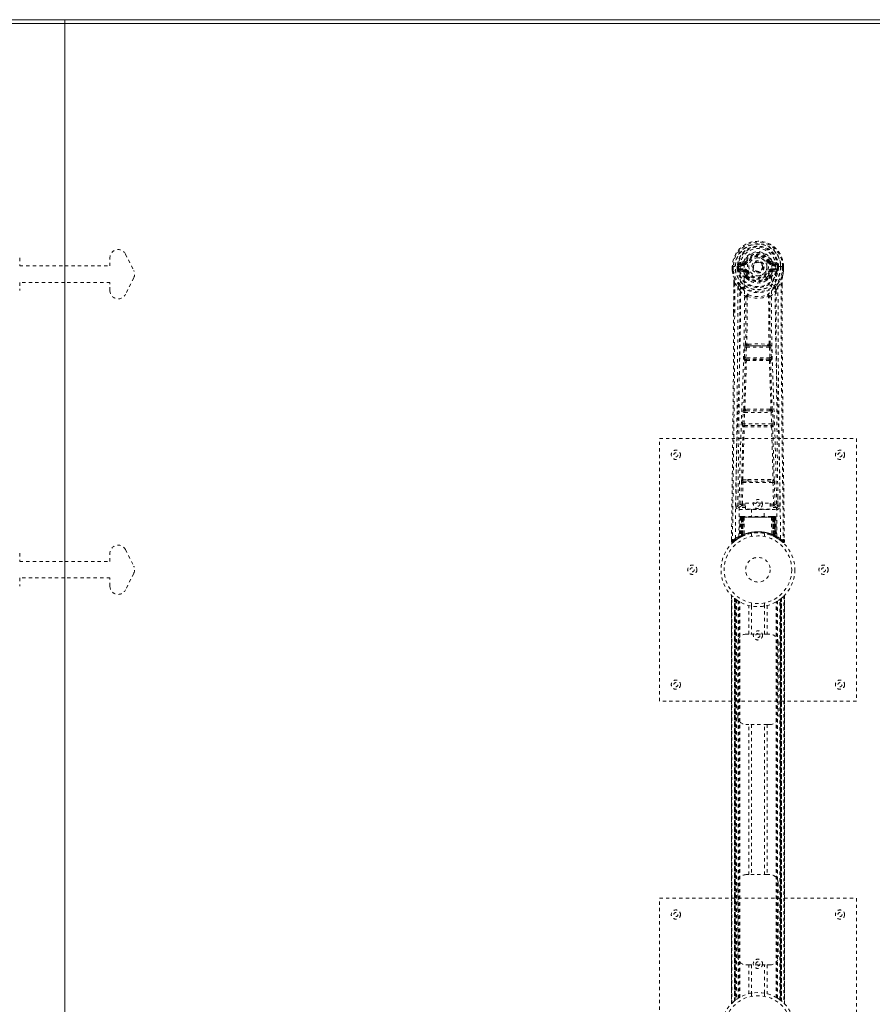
# Model space of a CAD drawing. Header units: inches. Extents: x 38 to 229, y 83 to 131.
# Tile 6 of 8: x 132 to 158, y 101 to 131. Entities that reach past the tile are written whole.
import ezdxf

# ---------------------------------------------------------------- set-up
doc = ezdxf.new("R2010")
doc.units = ezdxf.units.IN
doc.header["$MEASUREMENT"] = 0
doc.linetypes.add('SLD-Dashed', pattern=[0.075, 0.05, -0.025])
doc.linetypes.add('SLD-Solid', pattern=[0])

msp = doc.modelspace()

# ---------------------------------------------------------------- linework, layer by layer
at = {"color": 7, "linetype": 'SLD-Solid', "lineweight": 15}
for p, q in [((37.543, 130.911), (133.293, 130.911)), ((133.293, 130.793), (37.661, 130.793)), ((133.293, 130.793), (37.661, 130.793)), ((133.293, 130.793), (133.293, 130.911)), ((133.293, 130.911), (229.043, 130.911)), ((133.293, 130.911), (133.293, 130.793)), ((133.293, 130.793), (133.293, 83.529)), ((228.925, 130.793), (133.293, 130.793)), ((133.293, 83.529), (133.293, 130.793)), ((228.925, 130.793), (133.293, 130.793))]:
    msp.add_line(p, q, dxfattribs=at)
at = {"color": 7, "linetype": 'SLD-Dashed', "lineweight": 0}
for p, q in [((131.918, 123.661), (131.918, 123.411)), ((134.668, 123.411), (134.668, 123.661)), ((135.141, 123.773), (135.391, 123.273)), ((153.954, 123.535), (153.835, 123.512)), ((154.042, 123.54), (153.987, 123.563)), ((154.042, 123.54), (154.064, 123.53)), ((154.757, 123.53), (154.78, 123.54)), ((154.78, 123.54), (154.783, 123.532)), ((154.986, 123.512), (154.867, 123.535)), ((131.918, 123.411), (133.293, 123.411)), ((133.293, 123.411), (134.668, 123.411)), ((153.631, 123.395), (153.631, 123.278)), ((153.635, 123.395), (153.631, 123.395)), ((153.631, 123.278), (153.631, 123.274)), ((153.632, 123.395), (153.632, 123.278)), ((153.688, 123.394), (153.635, 123.395)), ((153.661, 123.392), (153.661, 123.278)), ((153.711, 123.394), (153.688, 123.394)), ((153.87, 123.394), (153.711, 123.394)), ((153.782, 123.321), (153.782, 123.392)), ((153.782, 123.321), (153.812, 123.322)), ((153.782, 123.321), (153.782, 123.321)), ((153.817, 123.392), (153.812, 123.392)), ((153.812, 123.392), (153.812, 123.322)), ((153.812, 123.321), (153.817, 123.303)), ((153.817, 123.313), (153.817, 123.392)), ((153.817, 123.303), (153.817, 123.313)), ((153.824, 123.276), (153.828, 123.272)), ((153.828, 123.272), (153.828, 123.271)), ((153.828, 123.272), (153.828, 123.271)), ((153.838, 123.26), (153.828, 123.271)), ((153.838, 123.26), (153.953, 123.24)), ((153.852, 123.324), (153.852, 123.294)), ((153.852, 123.324), (153.982, 123.324)), ((153.982, 123.269), (153.852, 123.294)), ((153.852, 123.294), (153.982, 123.294)), ((153.865, 123.476), (153.982, 123.496)), ((153.865, 123.476), (153.865, 123.446)), ((153.982, 123.476), (153.865, 123.476)), ((153.982, 123.446), (153.865, 123.446)), ((153.982, 123.496), (153.982, 123.476)), ((153.982, 123.446), (153.982, 123.476)), ((153.982, 123.324), (153.982, 123.294)), ((153.982, 123.269), (153.982, 123.294)), ((153.987, 123.429), (153.987, 123.431)), ((154.064, 123.239), (154.037, 123.228)), ((154.567, 123.385), (154.566, 123.369)), ((154.567, 123.393), (154.567, 123.385)), ((154.785, 123.228), (154.757, 123.239)), ((154.834, 123.431), (154.834, 123.429)), ((154.839, 123.496), (154.956, 123.476)), ((154.839, 123.496), (154.839, 123.476)), ((154.956, 123.476), (154.839, 123.476)), ((154.839, 123.446), (154.839, 123.476)), ((154.956, 123.446), (154.839, 123.446)), ((154.839, 123.324), (154.839, 123.294)), ((154.839, 123.324), (154.97, 123.324)), ((154.97, 123.294), (154.839, 123.269)), ((154.839, 123.269), (154.839, 123.294)), ((154.839, 123.294), (154.97, 123.294)), ((154.869, 123.24), (154.983, 123.26)), ((155.11, 123.394), (154.952, 123.394)), ((154.956, 123.446), (154.956, 123.476)), ((154.97, 123.294), (154.97, 123.324)), ((154.994, 123.272), (154.983, 123.26)), ((154.983, 123.26), (154.983, 123.26)), ((154.983, 123.26), (154.983, 123.26)), ((154.994, 123.272), (154.998, 123.276)), ((155.004, 123.392), (155.01, 123.392)), ((155.004, 123.313), (155.004, 123.392)), ((155.009, 123.321), (155.004, 123.303)), ((155.004, 123.303), (155.004, 123.313)), ((155.01, 123.322), (155.01, 123.392)), ((155.039, 123.392), (155.039, 123.321)), ((155.039, 123.392), (155.039, 123.392)), ((155.039, 123.321), (155.039, 123.321)), ((155.133, 123.394), (155.11, 123.394)), ((155.186, 123.395), (155.133, 123.394)), ((155.161, 123.278), (155.161, 123.392)), ((155.19, 123.395), (155.186, 123.395)), ((155.189, 123.278), (155.189, 123.395)), ((155.19, 123.395), (155.19, 123.278)), ((155.19, 123.274), (155.19, 123.278)), ((135.391, 123.049), (135.141, 122.549)), ((154.043, 123.078), (154.042, 123.097)), ((154.062, 123.033), (154.05, 123.05)), ((154.066, 123.103), (154.066, 123.084)), ((154.755, 123.084), (154.756, 123.103)), ((154.771, 123.05), (154.76, 123.033)), ((154.779, 123.078), (154.779, 123.097)), ((133.293, 122.911), (131.918, 122.911)), ((131.918, 122.911), (131.918, 122.661)), ((134.668, 122.911), (133.293, 122.911)), ((134.668, 122.661), (134.668, 122.911)), ((153.674, 122.894), (153.671, 121.969)), ((153.674, 121.969), (153.675, 122.893)), ((153.703, 122.892), (153.799, 122.776)), ((155.022, 122.776), (155.118, 122.892)), ((155.147, 122.839), (155.147, 122.893)), ((155.148, 122.894), (155.148, 122.84)), ((154.083, 122.474), (154.083, 122.474)), ((154.738, 122.474), (154.738, 122.474)), ((154, 120.621), (154.017, 120.938)), ((154.045, 120.619), (154.061, 120.936)), ((154.061, 120.936), (154.76, 120.936)), ((154.112, 121.034), (154.072, 121.034)), ((154.08, 120.981), (154.119, 120.981)), ((154.703, 120.981), (154.119, 120.981)), ((154.703, 120.981), (154.742, 120.981)), ((154.75, 121.034), (154.71, 121.034)), ((154.76, 120.936), (154.777, 120.619)), ((154.821, 120.621), (154.804, 120.938)), ((154.024, 120.527), (154.01, 120.531)), ((154.777, 120.619), (154.045, 120.619)), ((154.068, 120.569), (154.054, 120.574)), ((154.054, 120.574), (154.767, 120.574)), ((154.767, 120.574), (154.753, 120.569)), ((154.797, 120.527), (154.812, 120.531)), ((154.045, 119.05), (154.012, 119.049)), ((154.809, 119.049), (154.777, 119.05)), ((153.946, 118.603), (153.963, 118.956)), ((153.99, 118.601), (154.007, 118.954)), ((154.007, 118.954), (154.814, 118.954)), ((154.054, 118.998), (154.022, 118.998)), ((154.768, 118.998), (154.054, 118.998)), ((154.768, 118.998), (154.799, 118.998)), ((154.814, 118.954), (154.831, 118.601)), ((154.876, 118.603), (154.859, 118.956)), ((153.952, 118.513), (153.96, 118.51)), ((154.831, 118.601), (153.99, 118.601)), ((154.005, 118.553), (153.996, 118.556)), ((153.996, 118.556), (154.825, 118.556)), ((154.825, 118.556), (154.817, 118.553)), ((154.861, 118.51), (154.87, 118.513)), ((151.411, 110.161), (151.411, 118.161)), ((151.411, 118.161), (157.411, 118.161)), ((157.411, 118.161), (157.411, 110.161)), ((153.892, 116.158), (153.908, 116.819)), ((153.937, 116.157), (153.952, 116.818)), ((153.949, 116.903), (154.106, 116.91)), ((153.952, 116.818), (154.869, 116.818)), ((153.96, 116.859), (154.113, 116.861)), ((154.113, 116.861), (154.708, 116.861)), ((154.708, 116.861), (154.861, 116.859)), ((154.716, 116.91), (154.872, 116.903)), ((154.869, 116.818), (154.885, 116.157)), ((154.929, 116.158), (154.914, 116.819)), ((153.802, 116.391), (153.798, 116.103)), ((155.023, 116.103), (155.02, 116.391)), ((153.798, 116.101), (153.8, 116.093)), ((153.843, 116.055), (153.843, 115.995)), ((154.031, 116.055), (153.843, 116.055)), ((153.937, 116.112), (153.937, 116.157)), ((153.937, 116.157), (154.031, 116.157)), ((153.937, 116.112), (154.031, 116.112)), ((154.031, 116.188), (154.781, 116.188)), ((154.031, 116.008), (154.031, 116.188)), ((154.781, 116.188), (154.781, 116.008)), ((154.781, 116.157), (154.885, 116.157)), ((154.781, 116.112), (154.885, 116.112)), ((154.978, 116.055), (154.781, 116.055)), ((154.885, 116.112), (154.885, 116.157)), ((154.978, 115.995), (154.978, 116.055)), ((155.022, 116.093), (155.023, 116.101)), ((153.843, 115.995), (154.978, 115.995)), ((153.865, 115.757), (153.844, 115.151)), ((153.878, 115.757), (153.857, 115.159)), ((153.878, 115.757), (153.865, 115.757)), ((153.899, 115.76), (153.876, 115.167)), ((153.896, 115.757), (153.876, 115.17)), ((153.964, 115.757), (153.896, 115.757)), ((153.912, 115.786), (153.904, 115.786)), ((153.904, 115.757), (153.904, 115.2)), ((153.911, 115.757), (153.904, 115.757)), ((153.918, 115.786), (153.908, 115.786)), ((153.911, 115.757), (154.91, 115.757)), ((153.911, 115.204), (153.911, 115.757)), ((153.917, 115.206), (153.917, 115.757)), ((153.917, 115.757), (153.924, 115.757)), ((153.924, 115.786), (153.918, 115.786)), ((153.924, 115.757), (153.924, 115.21)), ((154.897, 115.757), (153.924, 115.757)), ((153.98, 115.786), (153.926, 115.786)), ((153.942, 115.786), (153.936, 115.786)), ((153.936, 115.757), (153.936, 115.215)), ((153.942, 115.757), (153.936, 115.757)), ((153.942, 115.786), (153.98, 115.786)), ((153.942, 115.757), (154.88, 115.757)), ((153.942, 115.218), (153.942, 115.757)), ((153.964, 115.757), (153.945, 115.206)), ((153.945, 115.206), (153.964, 115.757)), ((153.995, 115.757), (153.964, 115.757)), ((153.964, 115.757), (153.964, 115.757)), ((153.995, 115.757), (153.99, 115.235)), ((154.002, 115.786), (153.994, 115.786)), ((154.827, 115.757), (153.995, 115.757)), ((154.819, 115.786), (154.002, 115.786)), ((154.781, 116.008), (154.031, 116.008)), ((154.216, 116.008), (154.216, 115.786)), ((154.606, 115.786), (154.606, 116.008)), ((154.827, 115.786), (154.819, 115.786)), ((154.827, 115.757), (154.831, 115.235)), ((154.857, 115.757), (154.827, 115.757)), ((154.895, 115.786), (154.841, 115.786)), ((154.841, 115.786), (154.879, 115.786)), ((154.876, 115.206), (154.857, 115.757)), ((154.857, 115.757), (154.858, 115.757)), ((154.858, 115.757), (154.877, 115.206)), ((154.925, 115.757), (154.858, 115.757)), ((154.885, 115.786), (154.879, 115.786)), ((154.886, 115.757), (154.88, 115.757)), ((154.88, 115.757), (154.88, 115.218)), ((154.886, 115.215), (154.886, 115.757)), ((154.904, 115.786), (154.897, 115.786)), ((154.897, 115.21), (154.897, 115.757)), ((154.897, 115.757), (154.904, 115.757)), ((154.913, 115.786), (154.904, 115.786)), ((154.904, 115.757), (154.904, 115.206)), ((154.917, 115.786), (154.91, 115.786)), ((154.918, 115.757), (154.91, 115.757)), ((154.91, 115.757), (154.91, 115.204)), ((154.918, 115.2), (154.918, 115.757)), ((154.945, 115.167), (154.923, 115.76)), ((154.925, 115.757), (154.945, 115.17)), ((154.943, 115.757), (154.964, 115.159)), ((154.957, 115.757), (154.943, 115.757)), ((154.957, 115.757), (154.978, 115.151)), ((153.829, 115.127), (153.843, 115.135)), ((153.844, 115.151), (153.857, 115.159)), ((153.861, 115.145), (153.928, 115.179)), ((153.876, 115.17), (153.945, 115.206)), ((153.904, 115.2), (153.911, 115.204)), ((153.916, 115.174), (153.904, 115.2)), ((153.916, 115.174), (153.908, 115.17)), ((153.924, 115.178), (153.916, 115.174)), ((153.924, 115.21), (153.917, 115.206)), ((153.929, 115.18), (153.917, 115.206)), ((153.921, 115.176), (153.929, 115.18)), ((153.936, 115.183), (153.924, 115.21)), ((153.928, 115.18), (153.936, 115.183)), ((153.928, 115.179), (153.928, 115.18)), ((153.936, 115.215), (153.942, 115.218)), ((153.947, 115.189), (153.936, 115.215)), ((153.945, 115.206), (153.945, 115.206)), ((153.954, 115.191), (153.947, 115.189)), ((154.211, 115.268), (154.211, 115.172)), ((154.611, 115.172), (154.611, 115.268)), ((154.88, 115.218), (154.868, 115.191)), ((154.874, 115.189), (154.868, 115.191)), ((154.886, 115.215), (154.874, 115.189)), ((154.877, 115.206), (154.876, 115.206)), ((154.877, 115.206), (154.945, 115.17)), ((154.88, 115.218), (154.886, 115.215)), ((154.897, 115.21), (154.885, 115.183)), ((154.904, 115.206), (154.892, 115.18)), ((154.893, 115.18), (154.894, 115.179)), ((154.894, 115.179), (154.909, 115.172)), ((154.904, 115.206), (154.897, 115.21)), ((154.91, 115.204), (154.898, 115.178)), ((154.905, 115.174), (154.898, 115.178)), ((154.918, 115.2), (154.905, 115.174)), ((154.932, 115.161), (154.905, 115.174)), ((154.91, 115.204), (154.918, 115.2)), ((154.926, 115.163), (154.961, 115.145)), ((154.964, 115.159), (154.978, 115.151)), ((154.973, 115.139), (154.986, 115.131)), ((154.979, 115.135), (154.992, 115.127)), ((153.605, 115.086), (153.604, 115.02)), ((153.605, 115.086), (153.604, 115.019)), ((153.604, 115.019), (153.634, 115.019)), ((153.606, 115.083), (153.606, 115.019)), ((153.654, 114.998), (153.695, 115.032)), ((155.126, 115.032), (155.168, 114.998)), ((155.187, 115.019), (155.167, 114.997)), ((155.217, 115.02), (155.216, 115.087)), ((131.918, 114.661), (131.918, 114.411)), ((134.668, 114.411), (134.668, 114.661)), ((135.141, 114.773), (135.391, 114.273)), ((131.918, 114.411), (133.293, 114.411)), ((133.293, 114.411), (134.668, 114.411)), ((135.391, 114.049), (135.141, 113.549)), ((131.918, 113.911), (131.918, 113.661)), ((133.293, 113.911), (131.918, 113.911)), ((134.668, 113.911), (133.293, 113.911)), ((134.668, 113.661), (134.668, 113.911)), ((153.606, 113.376), (153.606, 100.946)), ((153.606, 100.947), (153.606, 113.375)), ((153.606, 113.375), (153.606, 113.374)), ((153.606, 113.374), (153.606, 100.947)), ((153.618, 100.959), (153.618, 113.363)), ((155.204, 113.363), (155.204, 100.959)), ((155.216, 100.945), (155.216, 113.376)), ((155.216, 113.375), (155.216, 100.947)), ((155.216, 100.947), (155.216, 113.374)), ((153.696, 101.029), (153.696, 113.292)), ((153.696, 113.292), (153.696, 101.029)), ((153.7, 113.288), (153.7, 101.033)), ((153.741, 113.257), (153.704, 113.285)), ((153.704, 101.036), (153.704, 113.285)), ((153.704, 113.285), (153.704, 101.036)), ((153.71, 113.281), (153.71, 101.041)), ((153.719, 101.048), (153.719, 113.273)), ((153.72, 101.049), (153.72, 113.272)), ((153.722, 113.271), (153.722, 101.05)), ((153.724, 113.269), (153.724, 101.052)), ((153.755, 113.247), (153.755, 101.075)), ((153.812, 113.208), (153.808, 113.211)), ((153.812, 101.113), (153.812, 113.208)), ((153.838, 101.129), (153.838, 113.193)), ((153.855, 101.139), (153.855, 113.182)), ((154.129, 112.196), (154.129, 113.072)), ((154.211, 113.15), (154.211, 113.053)), ((154.213, 113.053), (154.213, 112.196)), ((154.608, 112.196), (154.608, 113.053)), ((154.611, 113.053), (154.611, 113.15)), ((154.692, 113.072), (154.692, 112.196)), ((154.966, 101.139), (154.966, 113.182)), ((154.984, 101.129), (154.984, 113.193)), ((155.009, 101.113), (155.009, 113.208)), ((155.075, 101.069), (155.075, 113.253)), ((155.097, 101.052), (155.097, 113.269)), ((155.099, 101.05), (155.099, 113.271)), ((155.101, 113.272), (155.101, 101.049)), ((155.105, 113.276), (155.105, 101.046)), ((155.117, 113.285), (155.117, 101.036)), ((155.117, 101.036), (155.117, 113.285)), ((155.12, 101.034), (155.12, 113.287)), ((155.126, 113.292), (155.121, 113.288)), ((155.121, 101.033), (155.121, 113.288)), ((155.126, 113.292), (155.126, 101.029)), ((155.126, 101.029), (155.126, 113.292)), ((154.046, 112.196), (154.129, 112.196)), ((154.692, 112.196), (154.129, 112.196)), ((154.692, 112.196), (154.776, 112.196)), ((153.796, 109.696), (153.796, 111.946)), ((155.026, 111.946), (155.026, 109.696)), ((157.411, 110.161), (151.411, 110.161)), ((154.129, 109.446), (154.046, 109.446)), ((154.129, 104.876), (154.129, 109.446)), ((154.692, 109.446), (154.129, 109.446)), ((154.213, 109.446), (154.213, 104.876)), ((154.608, 104.876), (154.608, 109.446)), ((154.692, 109.446), (154.692, 104.876)), ((154.776, 109.446), (154.692, 109.446)), ((154.046, 104.876), (154.129, 104.876)), ((154.692, 104.876), (154.129, 104.876)), ((154.692, 104.876), (154.776, 104.876)), ((153.796, 102.376), (153.796, 104.626)), ((155.026, 104.626), (155.026, 102.376)), ((151.411, 96.161), (151.411, 104.161)), ((151.411, 104.161), (157.411, 104.161)), ((157.411, 104.161), (157.411, 96.161)), ((154.129, 102.126), (154.046, 102.126)), ((154.129, 101.25), (154.129, 102.126)), ((154.129, 102.126), (154.692, 102.126)), ((154.213, 102.126), (154.213, 101.268)), ((154.608, 101.268), (154.608, 102.126)), ((154.692, 102.126), (154.692, 101.25)), ((154.776, 102.126), (154.692, 102.126)), ((154.211, 101.268), (154.211, 101.172)), ((154.611, 101.172), (154.611, 101.268)), ((155.009, 101.113), (155.014, 101.11)), ((155.081, 101.064), (155.117, 101.036)), ((153.696, 101.029), (153.7, 101.033)), ((155.121, 101.033), (155.126, 101.029)), ((155.216, 100.947), (155.215, 100.947))]:
    msp.add_line(p, q, dxfattribs=at)
at = {"color": 7, "linetype": 'SLD-Dashed', "lineweight": 0, "flags": 128}
for points in [[(153.987, 123.431), (153.993, 123.508), (154.016, 123.582), (154.056, 123.651), (154.109, 123.711), (154.174, 123.76), (154.248, 123.796), (154.328, 123.818), (154.411, 123.825), (154.494, 123.818), (154.573, 123.796), (154.647, 123.76), (154.712, 123.711), (154.766, 123.651), (154.805, 123.582), (154.828, 123.508), (154.834, 123.431)], [(154.033, 123.524), (154.038, 123.531), (154.042, 123.54)], [(154.092, 123.519), (154.086, 123.521), (154.081, 123.523), (154.077, 123.525), (154.072, 123.527), (154.069, 123.528), (154.066, 123.529), (154.065, 123.53), (154.064, 123.53)], [(154.73, 123.519), (154.735, 123.521), (154.74, 123.523), (154.745, 123.525), (154.749, 123.527), (154.752, 123.528), (154.755, 123.529), (154.757, 123.53), (154.757, 123.53)], [(153.631, 123.395), (153.631, 123.394), (153.632, 123.394), (153.634, 123.394), (153.638, 123.393), (153.643, 123.393), (153.648, 123.393), (153.654, 123.393), (153.661, 123.392)], [(153.631, 123.278), (153.644, 123.181), (153.66, 123.105)], [(153.631, 123.274), (153.632, 123.274), (153.634, 123.274), (153.637, 123.275), (153.641, 123.275), (153.645, 123.276), (153.65, 123.277), (153.655, 123.277), (153.661, 123.278)], [(153.661, 123.278), (153.654, 123.278), (153.648, 123.278), (153.643, 123.278), (153.638, 123.278), (153.634, 123.278), (153.632, 123.278), (153.631, 123.278), (153.631, 123.278)], [(153.631, 123.274), (153.643, 123.184), (153.662, 123.094)], [(153.723, 115.113), (153.73, 116.16), (153.75, 117.205), (153.779, 118.247), (153.814, 119.285), (153.849, 120.319), (153.874, 121.349), (153.882, 122.374), (153.87, 123.394)], [(153.812, 123.321), (153.812, 123.322), (153.812, 123.322)], [(153.817, 123.313), (153.834, 123.321), (153.852, 123.324)], [(153.865, 123.446), (153.842, 123.45), (153.823, 123.463)], [(153.832, 115.169), (153.841, 116.213), (153.862, 117.256), (153.894, 118.296), (153.931, 119.331), (153.968, 120.363), (153.994, 121.389), (154.002, 122.411), (153.988, 123.428)], [(153.98, 123.217), (153.967, 123.234), (153.953, 123.24)], [(153.982, 123.496), (154.019, 123.51), (154.033, 123.524)], [(154.092, 123.251), (154.086, 123.249), (154.081, 123.246), (154.077, 123.244), (154.072, 123.243), (154.069, 123.241), (154.066, 123.24), (154.065, 123.239), (154.064, 123.239)], [(154.73, 123.251), (154.735, 123.249), (154.74, 123.246), (154.745, 123.244), (154.749, 123.243), (154.752, 123.241), (154.755, 123.24), (154.757, 123.239), (154.757, 123.239)], [(154.99, 115.169), (154.981, 116.214), (154.959, 117.257), (154.928, 118.296), (154.89, 119.332), (154.854, 120.363), (154.828, 121.39), (154.82, 122.412), (154.834, 123.428)], [(154.842, 123.217), (154.855, 123.234), (154.869, 123.24)], [(155.099, 115.113), (155.091, 116.16), (155.072, 117.205), (155.042, 118.247), (155.007, 119.285), (154.973, 120.319), (154.948, 121.349), (154.939, 122.374), (154.952, 123.394)], [(154.999, 123.463), (154.979, 123.45), (154.956, 123.446)], [(154.97, 123.324), (154.988, 123.321), (155.004, 123.313)], [(155.01, 123.322), (155.009, 123.322), (155.009, 123.321)], [(155.01, 123.392), (155.013, 123.392), (155.02, 123.392), (155.029, 123.392), (155.039, 123.392)], [(155.039, 123.321), (155.029, 123.321), (155.02, 123.322), (155.013, 123.322), (155.01, 123.322)], [(155.16, 123.094), (155.177, 123.173), (155.19, 123.274)], [(155.161, 123.392), (155.167, 123.392), (155.173, 123.393), (155.179, 123.393), (155.183, 123.393), (155.187, 123.394), (155.19, 123.394), (155.191, 123.394), (155.19, 123.395)], [(155.19, 123.278), (155.191, 123.278), (155.19, 123.278), (155.187, 123.278), (155.183, 123.278), (155.179, 123.278), (155.173, 123.278), (155.167, 123.278), (155.161, 123.278)], [(155.19, 123.274), (155.189, 123.274), (155.187, 123.274), (155.184, 123.275), (155.181, 123.275), (155.176, 123.276), (155.171, 123.277), (155.166, 123.277), (155.161, 123.278)], [(155.19, 123.278), (155.178, 123.181), (155.162, 123.105)], [(153.66, 123.105), (153.66, 123.099), (153.662, 123.094)], [(153.841, 122.815), (153.741, 122.939), (153.662, 123.094)], [(154.042, 123.097), (154.01, 123.149), (153.98, 123.217)], [(154.037, 123.228), (154.064, 123.164), (154.094, 123.115)], [(154.062, 123.033), (154.136, 122.975), (154.193, 122.945)], [(154.628, 122.945), (154.685, 122.975), (154.76, 123.033)], [(154.727, 123.115), (154.757, 123.164), (154.785, 123.228)], [(154.779, 123.097), (154.812, 123.149), (154.842, 123.217)], [(154.98, 122.815), (155.081, 122.94), (155.16, 123.094)], [(155.16, 123.094), (155.161, 123.099), (155.162, 123.105)], [(153.703, 122.892), (153.702, 121.426), (153.693, 119.954), (153.678, 118.507), (153.676, 118.286), (153.673, 118.056), (153.67, 117.853), (153.668, 117.654), (153.665, 117.439), (153.663, 117.289), (153.661, 117.132), (153.659, 116.975), (153.658, 116.858), (153.656, 116.718), (153.654, 116.556), (153.65, 116.224), (153.647, 116.019), (153.644, 115.764), (153.64, 115.503), (153.637, 115.255), (153.634, 115.019)], [(153.674, 122.894), (153.673, 122.893), (153.674, 122.893), (153.676, 122.893), (153.68, 122.892), (153.685, 122.892), (153.691, 122.892), (153.697, 122.892), (153.703, 122.892)], [(153.799, 122.776), (153.799, 122.256), (153.797, 121.723), (153.795, 121.178), (153.791, 120.663), (153.787, 120.133), (153.781, 119.581), (153.776, 119.092), (153.773, 118.835), (153.77, 118.562), (153.766, 118.273), (153.763, 117.969), (153.759, 117.694), (153.756, 117.453), (153.753, 117.262), (153.751, 117.047), (153.747, 116.806), (153.744, 116.581), (153.742, 116.388), (153.74, 116.228), (153.738, 116.101)], [(153.858, 122.663), (153.945, 122.563), (154.045, 122.475)], [(153.937, 122.727), (153.946, 122.718), (153.951, 122.712)], [(154.776, 122.475), (154.877, 122.563), (154.963, 122.663)], [(154.87, 122.712), (154.875, 122.718), (154.885, 122.727)], [(155.083, 116.101), (155.082, 116.237), (155.079, 116.409), (155.077, 116.618), (155.073, 116.863), (155.07, 117.112), (155.067, 117.331), (155.065, 117.485), (155.063, 117.623), (155.062, 117.744), (155.06, 117.9), (155.058, 118.063), (155.056, 118.219), (155.046, 119.032), (155.037, 119.85), (155.029, 120.823), (155.024, 121.813), (155.022, 122.776)], [(155.118, 122.892), (155.124, 122.892), (155.13, 122.892), (155.136, 122.892), (155.141, 122.892), (155.145, 122.893), (155.147, 122.893), (155.148, 122.893), (155.148, 122.894)], [(155.118, 122.892), (155.12, 121.428), (155.129, 119.954), (155.143, 118.507), (155.146, 118.26), (155.149, 118.002), (155.152, 117.786), (155.155, 117.557), (155.158, 117.307), (155.161, 117.036), (155.164, 116.818), (155.168, 116.555), (155.172, 116.232), (155.175, 116.021), (155.178, 115.763), (155.181, 115.501), (155.184, 115.253), (155.187, 115.019)], [(155.148, 122.84), (155.156, 120.27), (155.184, 117.645), (155.217, 115.019)], [(154.036, 121.028), (154.046, 121.748), (154.047, 122.466)], [(154.093, 122.485), (154.088, 122.494), (154.081, 122.5), (154.073, 122.503), (154.065, 122.503), (154.058, 122.5), (154.052, 122.494), (154.047, 122.485), (154.045, 122.475)], [(154.083, 122.474), (154.082, 121.755), (154.072, 121.034)], [(154.776, 122.475), (154.774, 122.485), (154.77, 122.494), (154.764, 122.5), (154.756, 122.503), (154.748, 122.503), (154.74, 122.5), (154.733, 122.494), (154.728, 122.485)], [(154.75, 121.034), (154.739, 121.755), (154.738, 122.474)], [(154.786, 121.028), (154.775, 121.748), (154.774, 122.466)], [(153.671, 121.969), (153.665, 120.27), (153.638, 117.645), (153.605, 115.086)], [(154.017, 120.938), (154.022, 120.938), (154.032, 120.937), (154.046, 120.937), (154.061, 120.936)], [(154.08, 120.981), (154.079, 120.98), (154.077, 120.979), (154.074, 120.976), (154.068, 120.966), (154.064, 120.952), (154.061, 120.936)], [(154.112, 121.034), (154.411, 121.036), (154.71, 121.034)], [(154.119, 120.981), (154.411, 120.982), (154.703, 120.981)], [(154.76, 120.936), (154.775, 120.937), (154.789, 120.937), (154.799, 120.938), (154.804, 120.938)], [(154, 120.621), (154.006, 120.621), (154.016, 120.62), (154.03, 120.619), (154.045, 120.619)], [(154.012, 119.049), (154.037, 119.792), (154.06, 120.532)], [(154.054, 120.574), (154.049, 120.578), (154.046, 120.587), (154.045, 120.594), (154.044, 120.602), (154.044, 120.61), (154.045, 120.619)], [(154.762, 120.532), (154.784, 119.792), (154.809, 119.049)], [(154.777, 120.619), (154.777, 120.61), (154.777, 120.602), (154.777, 120.594), (154.776, 120.587), (154.772, 120.578), (154.767, 120.574)], [(154.777, 120.619), (154.791, 120.619), (154.806, 120.62), (154.816, 120.621), (154.821, 120.621)], [(153.978, 119.045), (154.002, 119.787), (154.024, 120.527)], [(154.844, 119.045), (154.819, 119.787), (154.797, 120.527)], [(153.963, 118.956), (153.965, 118.988), (153.965, 118.99)], [(153.963, 118.956), (153.967, 118.956), (153.978, 118.955), (153.992, 118.954), (154.007, 118.954)], [(154.814, 118.954), (154.83, 118.954), (154.844, 118.955), (154.854, 118.956), (154.859, 118.956)], [(154.859, 118.956), (154.856, 118.988), (154.856, 118.99)], [(153.916, 116.901), (153.936, 117.707), (153.96, 118.51)], [(153.946, 118.603), (153.95, 118.603), (153.961, 118.602), (153.975, 118.602), (153.99, 118.601)], [(153.95, 116.904), (153.969, 117.71), (153.994, 118.513)], [(154.827, 118.513), (154.852, 117.71), (154.872, 116.903)], [(154.831, 118.601), (154.847, 118.602), (154.861, 118.602), (154.871, 118.603), (154.876, 118.603)], [(154.905, 116.901), (154.886, 117.707), (154.861, 118.51)], [(153.908, 116.819), (153.912, 116.819), (153.922, 116.819), (153.937, 116.819), (153.952, 116.818)], [(154.106, 116.91), (154.411, 116.91), (154.716, 116.91)], [(154.113, 116.861), (154.411, 116.861), (154.708, 116.861)], [(154.869, 116.818), (154.885, 116.819), (154.899, 116.819), (154.909, 116.819), (154.914, 116.819)], [(153.892, 116.158), (153.822, 116.13), (153.798, 116.101)], [(153.843, 116.055), (153.867, 116.084), (153.937, 116.112)], [(153.892, 116.158), (153.897, 116.158), (153.907, 116.158), (153.921, 116.158), (153.937, 116.157)], [(154.885, 116.157), (154.901, 116.158), (154.915, 116.158), (154.925, 116.158), (154.929, 116.158)], [(154.885, 116.112), (154.954, 116.084), (154.978, 116.055)], [(155.023, 116.101), (154.999, 116.13), (154.929, 116.158)], [(153.865, 115.757), (153.868, 115.757), (153.876, 115.757), (153.889, 115.757), (153.904, 115.757)], [(153.917, 115.757), (153.903, 115.757), (153.89, 115.757), (153.882, 115.757), (153.878, 115.757)], [(153.896, 115.757), (153.897, 115.757), (153.899, 115.757), (153.902, 115.757), (153.907, 115.757), (153.913, 115.757), (153.92, 115.757), (153.928, 115.757), (153.936, 115.757)], [(154.886, 115.757), (154.894, 115.757), (154.901, 115.757), (154.908, 115.757), (154.914, 115.757), (154.919, 115.757), (154.923, 115.757), (154.925, 115.757), (154.925, 115.757)], [(154.895, 115.786), (154.895, 115.786), (154.894, 115.786)], [(154.943, 115.757), (154.94, 115.757), (154.931, 115.757), (154.919, 115.757), (154.904, 115.757)], [(154.918, 115.757), (154.933, 115.757), (154.945, 115.757), (154.954, 115.757), (154.957, 115.757)], [(154.925, 115.757), (154.924, 115.763), (154.923, 115.765)], [(153.771, 115.088), (153.82, 115.121), (153.865, 115.147)], [(153.911, 115.204), (153.916, 115.194), (153.92, 115.185), (153.923, 115.18), (153.924, 115.178)], [(153.942, 115.218), (153.946, 115.208), (153.95, 115.199), (153.953, 115.193), (153.954, 115.191)], [(154.947, 115.162), (154.946, 115.168), (154.946, 115.17)], [(154.962, 115.144), (155.002, 115.121), (155.05, 115.089)], [(154.984, 115.134), (154.977, 115.145), (154.973, 115.159)], [(153.607, 115.02), (153.609, 115.012), (153.612, 115.004), (153.618, 114.998), (153.624, 114.993), (153.631, 114.99), (153.638, 114.99), (153.646, 114.991), (153.652, 114.995)], [(153.654, 114.997), (153.687, 115.025), (153.695, 115.032)], [(155.169, 114.999), (155.176, 114.996), (155.184, 114.993), (155.192, 114.993), (155.2, 114.994), (155.207, 114.997), (155.212, 115.003), (155.216, 115.009), (155.217, 115.017)], [(155.217, 115.019), (155.217, 115.02), (155.215, 115.02), (155.209, 115.019), (155.199, 115.019), (155.193, 115.019), (155.187, 115.019)], [(154.217, 113.053), (154.215, 113.053), (154.213, 113.053)], [(154.608, 113.053), (154.61, 113.053), (154.592, 113.05), (154.554, 113.045), (154.499, 113.039), (154.435, 113.036), (154.411, 113.036)], [(154.608, 113.053), (154.597, 113.051), (154.572, 113.047)], [(155.121, 113.289), (155.115, 113.283), (155.105, 113.276)], [(154.213, 101.268), (154.224, 101.27), (154.233, 101.271)], [(154.605, 101.269), (154.607, 101.269), (154.608, 101.268)], [(155.105, 101.046), (155.116, 101.037), (155.122, 101.033)]]:
    msp.add_lwpolyline(points, dxfattribs=at)
at = {"color": 7, "linetype": 'SLD-Dashed', "lineweight": 0}
for centre, radius in [((154.411, 123.385), 0.7), ((154.411, 123.385), 0.69), ((154.411, 123.385), 0.623), ((154.411, 123.385), 0.32), ((154.411, 123.385), 0.275), ((154.411, 123.385), 0.188), ((154.411, 123.385), 0.156), ((154.411, 123.385), 0.142), ((154.411, 123.385), 0.139), ((154.411, 123.385), 0.138), ((151.911, 117.661), 0.141), ((151.911, 117.661), 0.0625), ((156.911, 117.661), 0.141), ((156.911, 117.661), 0.0625), ((154.411, 116.161), 0.14), ((154.411, 116.161), 0.0625), ((154.411, 114.161), 1.125), ((154.411, 114.161), 1.03), ((154.411, 114.161), 0.375), ((152.411, 114.161), 0.141), ((156.411, 114.161), 0.141), ((152.411, 114.161), 0.0625), ((156.411, 114.161), 0.0625), ((154.411, 112.161), 0.14), ((154.411, 112.161), 0.0625), ((151.911, 110.661), 0.141), ((151.911, 110.661), 0.0625), ((156.911, 110.661), 0.141), ((156.911, 110.661), 0.0625), ((151.911, 103.661), 0.141), ((156.911, 103.661), 0.141), ((151.911, 103.661), 0.0625), ((156.911, 103.661), 0.0625), ((154.411, 102.161), 0.141), ((154.411, 102.161), 0.0625), ((154.411, 100.161), 1.125), ((154.411, 100.161), 1.03)]:
    msp.add_circle(centre, radius, dxfattribs=at)
for centre, radius, start, end in [((154.411, 123.385), 0.78, 0, 179.3038), ((154.411, 123.385), 0.78, 0.7166, 179.2834), ((154.411, 123.385), 0.75, 0.5684, 179.4316), ((134.918, 123.661), 0.25, 26.5651, 180), ((154.411, 123.385), 0.629, 0.6526, 179.3474), ((154.411, 123.385), 0.599, 0.6527, 179.3473), ((154.411, 123.4), 0.541, 359.3499, 180.6501), ((154.411, 123.385), 0.459, 22.774, 157.226), ((153.983, 123.526), 0.0301, 162.3566, 268.5673), ((153.945, 123.58), 0.0454, 281.2506, 337.5709), ((153.982, 123.565), 0.089, 270, 337.226), ((154.411, 123.385), 0.4, 22.774, 157.226), ((154.411, 123.385), 0.376, 22.774, 157.226), ((154.411, 123.385), 0.346, 22.7742, 157.2258), ((154.411, 123.385), 0.275, 90.0003, 269.9997), ((154.411, 123.385), 0.275, 269.9994, 90.0006), ((154.839, 123.565), 0.089, 202.774, 270), ((155.379, 122.19), 1.477, 111.6233, 113.9253), ((154.845, 123.567), 0.0715, 209.6284, 265.211), ((154.876, 123.58), 0.0454, 202.472, 258.6986), ((154.839, 123.526), 0.0301, 271.424, 17.652), ((135.168, 123.161), 0.25, 333.4349, 26.5651), ((153.661, 123.278), 0.03, 180.0028, 185.051), ((154.411, 123.385), 0.787, 188.0937, 351.9063), ((154.411, 123.385), 0.758, 188.0936, 351.9064), ((153.809, 124.44), 1.048, 268.5368, 270.1566), ((154.411, 123.385), 0.632, 185.8274, 354.1726), ((154.411, 123.385), 0.602, 186.0327, 353.9673), ((154.411, 123.385), 0.593, 172.3909, 179.3289), ((153.903, 123.31), 0.0861, 184.5448, 202.7197), ((154.027, 123.436), 0.206, 158.3414, 172.337), ((153.851, 123.263), 0.0306, 89.0615, 154.5806), ((154.28, 123.481), 0.499, 204.8888, 243.9931), ((153.864, 123.506), 0.0299, 167.8835, 271.9624), ((154.219, 123.482), 0.441, 210.2271, 246.4266), ((153.989, 123.207), 0.221, 90.3109, 122.5169), ((153.983, 123.239), 0.0299, 91.1051, 178.778), ((154.01, 123.212), 0.031, 31.5667, 169.9068), ((153.982, 123.565), 0.119, 269.9976, 337.228), ((153.982, 123.205), 0.119, 22.772, 90.0024), ((153.982, 123.205), 0.089, 22.774, 90), ((153.976, 123.204), 0.0649, 21.3188, 85.0794), ((154.411, 123.385), 0.376, 202.774, 337.226), ((154.411, 123.385), 0.346, 202.7742, 337.2258), ((154.411, 123.385), 0.157, 245.2931, 290.0155), ((154.839, 123.565), 0.119, 202.772, 270.0024), ((154.839, 123.205), 0.119, 89.9976, 157.228), ((154.839, 123.205), 0.089, 90, 157.226), ((154.547, 123.476), 0.492, 295.7077, 335.4797), ((154.602, 123.483), 0.441, 293.5945, 329.7427), ((154.845, 123.204), 0.0649, 94.9245, 158.6773), ((154.811, 123.212), 0.031, 10.1767, 148.3497), ((154.828, 123.196), 0.233, 58.0392, 88.5929), ((154.839, 123.239), 0.0299, 1.1651, 88.9518), ((154.957, 123.506), 0.0299, 268.0538, 12.1003), ((154.97, 123.263), 0.0306, 25.4381, 90.9198), ((154.795, 123.436), 0.206, 7.6566, 21.6546), ((154.889, 123.317), 0.116, 339.648, 353.1068), ((154.411, 123.385), 0.593, 0.6711, 7.6091), ((152.488, 122.923), 1.186, 358.5668, 8.7951), ((150.186, 122.275), 3.571, 9.944, 13.2509), ((154.073, 123.094), 0.0305, 44.5485, 174.2866), ((154.064, 123.057), 0.0459, 88.2965, 118.8753), ((154.087, 123.075), 0.0449, 175.1009, 213.9399), ((154.065, 123.038), 0.046, 88.2965, 118.8), ((154.101, 123.029), 0.0396, 127.1287, 174.8248), ((154.093, 123.08), 0.0347, 87.2648, 140.6081), ((154.411, 123.397), 0.453, 220.4511, 319.5489), ((154.099, 123.085), 0.033, 181.895, 228.3645), ((154.411, 123.424), 0.494, 227.4888, 312.5112), ((154.411, 123.378), 0.411, 219.7062, 320.2938), ((154.411, 123.365), 0.473, 242.6135, 297.3865), ((154.749, 123.094), 0.0305, 5.7241, 135.4441), ((154.729, 123.08), 0.0348, 39.4052, 92.7289), ((154.722, 123.085), 0.033, 311.6172, 358.1233), ((154.72, 123.029), 0.0396, 5.165, 52.8834), ((154.757, 123.038), 0.046, 61.1899, 91.7136), ((154.757, 123.057), 0.0459, 61.1338, 91.6944), ((154.734, 123.075), 0.0448, 326.2386, 4.9227), ((158.63, 122.276), 3.565, 166.7464, 170.0586), ((156.335, 122.923), 1.188, 171.2131, 181.4251), ((134.918, 122.661), 0.25, 180, 333.4349), ((-345.779, 123.982), 499.639, 359.09615, 359.84874), ((154.133, 122.458), 0.461, 129.1805, 136.3323), ((149.014, 120.197), 5.436, 26.9777, 28.323), ((155.392, 124.393), 2.212, 225.5081, 228.8686), ((153.919, 122.661), 0.0608, 58.0037, 177.426), ((154.683, 123.224), 0.893, 214.9891, 231.1464), ((154.139, 123.224), 0.893, 308.8526, 325.0118), ((154.902, 122.661), 0.0608, 2.571, 122.004), ((153.426, 124.397), 2.217, 311.137, 314.4891), ((159.758, 120.223), 5.381, 151.6682, 153.0273), ((654.464, 123.981), 499.503, 180.1512, 180.90399), ((154.688, 122.457), 0.462, 43.6729, 50.8173), ((154.106, 122.47), 0.0608, 73.7755, 175.9554), ((154.034, 122.467), 0.0133, 356.8109, 33.9217), ((154.08, 122.403), 0.0709, 87.2877, 117.2772), ((154.096, 122.473), 0.0128, 102.3351, 173.3502), ((154.165, 122.468), 0.0738, 124.9847, 166.7564), ((154.411, 123.398), 0.966, 250.8189, 289.1817), ((154.411, 123.323), 0.844, 250.0607, 289.9393), ((154.716, 122.47), 0.0608, 4.0429, 106.2262), ((154.656, 122.468), 0.0738, 13.2478, 55.0182), ((154.725, 122.473), 0.0128, 6.611, 77.677), ((154.742, 122.403), 0.0708, 62.7156, 92.7159), ((154.787, 122.467), 0.0134, 146.1409, 183.2394), ((154.198, 120.947), 0.181, 153.5384, 182.7711), ((154.066, 120.961), 0.0735, 85.5123, 114.1493), ((154.081, 121.026), 0.0457, 178.2682, 268.1509), ((154.174, 121.023), 0.103, 173.844, 204.0486), ((154.211, 121.021), 0.1, 172.2199, 203.4864), ((154.61, 121.021), 0.101, 336.5263, 7.7674), ((154.647, 121.023), 0.104, 335.9774, 6.13), ((154.74, 121.026), 0.0457, 271.8522, 1.7348), ((154.703, 120.938), 0.0575, 357.8146, 47.596), ((154.756, 120.961), 0.073, 65.7447, 94.5963), ((154.624, 120.947), 0.181, 357.2154, 26.4718), ((154.161, 120.592), 0.163, 169.779, 201.8707), ((154.055, 120.529), 0.0451, 90.8582, 176.7796), ((154.069, 120.524), 0.0451, 90.8981, 176.6064), ((154.053, 120.458), 0.0749, 85.0951, 112.948), ((154.117, 120.538), 0.0574, 147.4973, 185.928), ((154.411, 157.905), 37.374, 269.4617, 270.5381), ((154.411, 153.152), 32.585, 269.3979, 270.6021), ((154.752, 120.524), 0.0451, 3.3969, 89.0986), ((154.704, 120.538), 0.0579, 354.2314, 32.3296), ((154.768, 120.457), 0.0751, 67.077, 94.8892), ((154.767, 120.529), 0.0451, 3.2302, 89.138), ((154.66, 120.592), 0.163, 338.1286, 10.2219), ((154.101, 118.988), 0.136, 155.3346, 179.2502), ((154.005, 118.965), 0.0843, 84.8681, 108.7997), ((154.022, 119.044), 0.0448, 177.9248, 222.9145), ((154.099, 119.039), 0.0869, 173.4517, 208.3429), ((154.125, 119.038), 0.0814, 171.2348, 208.6965), ((154.411, 86.27), 32.782, 89.3605, 90.6395), ((154.696, 119.038), 0.0814, 331.3043, 8.7548), ((154.723, 119.039), 0.0868, 331.6283, 6.5679), ((154.798, 119.044), 0.0455, 271.2508, 1.8291), ((154.817, 118.966), 0.0837, 71.1165, 95.2122), ((154.721, 118.988), 0.136, 0.7071, 24.7181), ((154.022, 119.041), 0.0425, 220.4614, 270.3989), ((154.075, 118.955), 0.068, 141.1158, 181.6226), ((154.411, 85.645), 33.356, 89.387, 90.613), ((154.746, 118.955), 0.068, 358.369, 38.9026), ((154.152, 118.572), 0.209, 171.5871, 196.4928), ((153.997, 118.511), 0.0451, 90.5911, 177.0787), ((154.005, 118.507), 0.0451, 90.619, 177.0148), ((153.987, 118.423), 0.0908, 85.1439, 107.0298), ((154.044, 118.586), 0.0563, 164.2577, 211.7696), ((154.049, 118.52), 0.0546, 143.5224, 186.9822), ((154.411, 155.157), 36.646, 269.3489, 270.6511), ((154.411, 151.371), 32.821, 269.291, 270.709), ((154.816, 118.507), 0.0451, 2.9935, 89.3788), ((154.773, 118.52), 0.055, 353.1636, 36.3318), ((154.777, 118.586), 0.0563, 328.2467, 15.7378), ((154.825, 118.511), 0.0451, 2.9214, 89.4028), ((154.835, 118.423), 0.091, 72.9969, 94.8433), ((154.669, 118.572), 0.209, 343.5096, 8.4106), ((154.309, 116.819), 0.401, 168.1444, 179.9212), ((153.942, 116.765), 0.139, 86.8578, 100.619), ((153.962, 116.905), 0.0456, 184.1761, 268.2455), ((154.06, 116.907), 0.111, 181.7904, 205.6612), ((154.057, 116.819), 0.105, 157.5287, 180.3646), ((154.194, 116.898), 0.0888, 172.359, 204.3963), ((154.627, 116.898), 0.0889, 335.6078, 7.6261), ((154.763, 116.907), 0.11, 334.2179, 358.342), ((154.86, 116.905), 0.0456, 271.76, 355.8245), ((154.764, 116.819), 0.105, 359.6354, 22.4713), ((154.88, 116.763), 0.141, 79.4671, 93.0561), ((154.513, 116.819), 0.401, 0.0757, 11.8421), ((153.774, 117.694), 1.593, 268.7128, 270.8704), ((153.843, 116.1), 0.105, 179.2619, 269.9953), ((153.842, 116.097), 0.0423, 186.5607, 271.969), ((153.937, 116.157), 0.0451, 179.0425, 269.5658), ((154.884, 116.157), 0.0451, 270.4318, 0.8967), ((154.978, 116.1), 0.105, 270.0047, 0.7381), ((154.98, 116.097), 0.0423, 268.0475, 353.4218), ((155.048, 117.699), 1.598, 269.133, 271.2839), ((153.895, 115.756), 0.03, 90.0103, 178.0003), ((153.926, 115.713), 0.0742, 106.7379, 144.054), ((153.908, 115.756), 0.03, 90.0298, 178.0347), ((153.923, 115.62), 0.164, 91.708, 100.6217), ((153.926, 115.756), 0.03, 90.0674, 178.0599), ((153.931, 115.751), 0.0356, 82.06, 170.3002), ((154.321, 115.764), 0.41, 176.953, 181.0039), ((154.519, 115.763), 0.602, 177.9975, 180.5686), ((154.348, 115.764), 0.424, 177.0501, 180.9625), ((154.378, 115.764), 0.443, 177.1693, 180.9177), ((154.385, 115.764), 0.443, 177.1692, 180.9177), ((153.994, 115.756), 0.0299, 90.1877, 178.2098), ((153.994, 115.756), 0.0299, 90.1876, 178.2009), ((154.031, 115.763), 0.0368, 141.8518, 189.6783), ((154.792, 115.763), 0.0354, 349.2717, 39.2156), ((154.827, 115.756), 0.0299, 1.7991, 89.8124), ((154.828, 115.756), 0.0299, 1.7991, 89.8124), ((154.443, 115.764), 0.437, 359.0487, 2.8459), ((154.437, 115.764), 0.448, 359.1064, 2.8067), ((154.895, 115.756), 0.03, 1.922, 89.9417), ((154.469, 115.764), 0.429, 359.05, 2.9188), ((154.333, 115.763), 0.571, 359.3626, 2.0712), ((154.899, 115.618), 0.166, 79.6004, 88.3402), ((154.496, 115.764), 0.415, 359.0298, 3.0319), ((154.913, 115.756), 0.03, 1.9602, 89.9754), ((154.896, 115.713), 0.0742, 35.9416, 73.2664), ((154.927, 115.756), 0.03, 1.9997, 89.9897), ((154.411, 114.16), 1.158, 47.8706, 132.1288), ((154.398, 113.922), 1.369, 114.4304, 119.5497), ((154.411, 114.16), 1.128, 119.5115, 124.6459), ((153.814, 115.152), 0.03, 301.0452, 358.0134), ((154.411, 114.129), 1.19, 60.8883, 119.1117), ((153.873, 115.181), 0.0429, 196.9651, 245.8462), ((153.827, 115.16), 0.0299, 300.2805, 358.0926), ((154.396, 114.186), 1.098, 118.6349, 120.267), ((154.389, 114.541), 0.818, 126.3552, 131.7505), ((154.411, 114.161), 1.127, 60.489, 119.5111), ((154.386, 114.549), 0.807, 125.4849, 130.8747), ((153.86, 115.302), 0.138, 269.4175, 293.4589), ((154.42, 114.141), 1.149, 114.3095, 119.1485), ((153.846, 115.171), 0.0299, 299.2071, 358.2102), ((153.848, 115.169), 0.0273, 297.6392, 2.3039), ((154.39, 114.549), 0.806, 124.3192, 129.6148), ((154.411, 114.162), 1.155, 64.3785, 115.6215), ((154.411, 114.162), 1.155, 65.0796, 114.9204), ((153.916, 115.207), 0.0297, 295.4259, 358.5192), ((153.915, 115.206), 0.0297, 295.4849, 358.5272), ((154.411, 114.162), 1.155, 66.0603, 113.9397), ((154.365, 114.612), 0.727, 120.9957, 125.2237), ((154.411, 114.197), 1.12, 67.9469, 112.0531), ((153.961, 115.217), 0.0345, 344.855, 31.0188), ((154.861, 115.217), 0.0346, 149.0198, 195.106), ((154.455, 114.609), 0.731, 54.7896, 58.9965), ((154.417, 114.173), 1.114, 60.7743, 65.7653), ((154.906, 115.207), 0.0297, 181.4634, 244.5769), ((154.907, 115.206), 0.0297, 181.4787, 244.5237), ((154.431, 114.549), 0.807, 50.3866, 55.6794), ((154.412, 114.164), 1.124, 59.732, 64.7331), ((154.434, 114.547), 0.81, 49.1341, 54.5064), ((154.4, 114.138), 1.155, 59.964, 64.0307), ((154.426, 114.532), 0.83, 48.2893, 53.6093), ((154.975, 115.171), 0.0299, 181.8151, 240.7676), ((154.976, 115.171), 0.03, 196.865, 241.2888), ((154.994, 115.16), 0.0299, 181.9074, 239.7195), ((154.949, 115.181), 0.0429, 294.1726, 343.0274), ((154.412, 114.162), 1.126, 55.3474, 60.4918), ((155.027, 115.189), 0.0714, 211.6433, 238.9266), ((154.449, 114.225), 1.053, 58.9212, 59.8658), ((155.008, 115.152), 0.03, 181.9682, 238.9569), ((154.424, 113.923), 1.367, 60.447, 65.5734), ((134.918, 114.661), 0.25, 26.5651, 180), ((154.41, 114.119), 1.208, 124.6684, 131.841), ((153.634, 115.019), 0.03, 179.2817, 312.1347), ((153.704, 115.062), 0.0824, 211.7602, 232.6882), ((154.407, 114.166), 1.121, 124.6318, 132.0834), ((153.753, 115.113), 0.03, 180.172, 304.0663), ((155.069, 115.113), 0.03, 235.9311, 359.8306), ((154.414, 114.165), 1.123, 47.9045, 55.3662), ((154.409, 114.116), 1.213, 48.1739, 55.322), ((155.187, 115.019), 0.03, 227.8601, 0.7236), ((135.168, 114.161), 0.25, 333.4349, 26.5651), ((134.918, 113.661), 0.25, 180, 333.4349), ((154.446, 114.195), 1.174, 224.3206, 225.156), ((154.432, 114.137), 1.094, 307.6211, 315.7548), ((154.369, 114.108), 1.058, 231.0632, 232.4417), ((154.411, 114.161), 1.125, 232.2632, 239.3845), ((154.402, 114.146), 1.108, 237.8453, 240.4456), ((154.415, 114.153), 1.117, 299.5678, 302.1468), ((154.308, 114.292), 1.292, 307.6765, 308.8055), ((154.046, 111.946), 0.25, 90, 180), ((154.776, 111.946), 0.25, 0, 90), ((154.046, 109.696), 0.25, 180, 270), ((154.776, 109.696), 0.25, 270, 0), ((154.046, 104.626), 0.25, 90, 180), ((154.776, 104.626), 0.25, 0, 90), ((154.046, 102.376), 0.25, 180, 270), ((154.776, 102.376), 0.25, 270, 0), ((154.388, 100.186), 1.092, 127.6143, 135.7637), ((154.422, 100.147), 1.143, 127.9329, 129.4495), ((154.416, 100.154), 1.133, 127.6038, 128.8902), ((154.41, 100.162), 1.123, 119.5724, 122.1368), ((154.422, 100.18), 1.103, 57.8371, 60.4483), ((154.411, 100.161), 1.125, 52.2636, 59.3839), ((154.274, 99.987), 1.346, 51.2178, 52.3013), ((154.314, 100.065), 1.262, 44.3613, 45.1391)]:
    msp.add_arc(centre, radius, start, end, dxfattribs=at)

doc.saveas('drawing.dxf')
